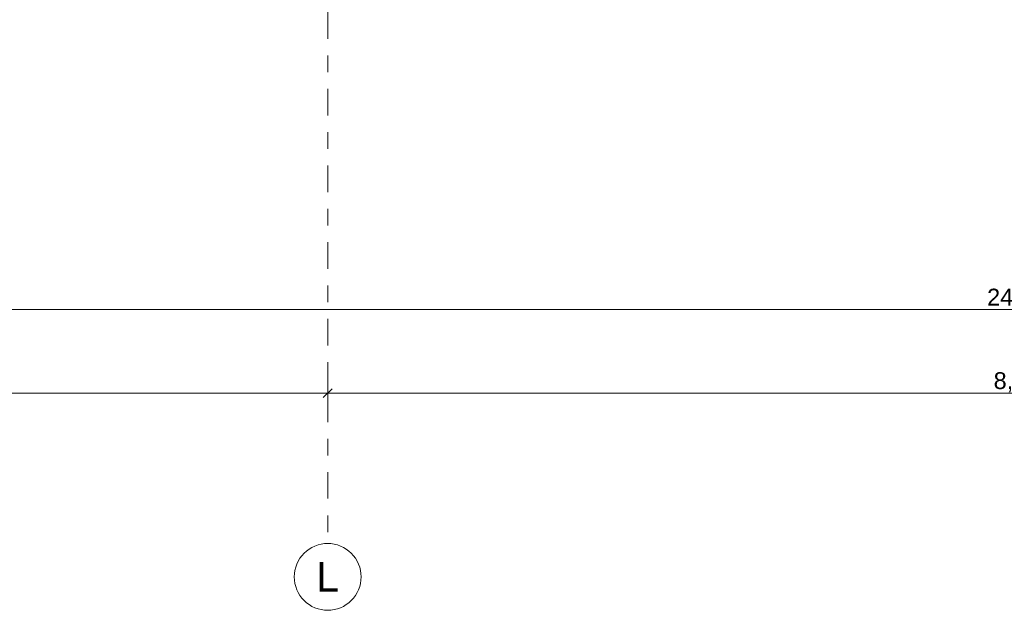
# Model space of a CAD drawing. Header units: metres. Extents: x -180 to 4, y -47 to 4.
# Tile 141 of 256: x -93.02 to -87.12, y -46.57 to -43.04. Entities that reach past the tile are written whole.
import ezdxf

# ---------------------------------------------------------------- set-up
doc = ezdxf.new("R2010")
doc.units = ezdxf.units.M
doc.header["$LTSCALE"] = 0.05
doc.header["$PDMODE"] = 1
doc.header["$PDSIZE"] = -2
doc.linetypes.add('Linienart-53', pattern=[5.291531, 3.175, -1.058062, 0.352704, -0.705764])
doc.layers.get('0').update_dxf_attribs({"lineweight": 25})
doc.layers.add('70 -71 Achsen- 1 Gebäudeachsen', color=7, linetype='Linienart-53', lineweight=18)
doc.layers.add('Keine', color=7, linetype='Continuous', lineweight=9)
doc.layers.add('70 -76 Bemaßung- 2 Allgemein', color=7, linetype='Continuous', lineweight=5, true_color=0x6666cc)
doc.styles.add('Arial', font='arial.ttf')
doc.dimstyles.new('k+k_klein', dxfattribs={"dimtxt": 0.075516, "dimasz": 0.05302, "dimexe": 0.05, "dimexo": 0.15, "dimgap": 0.005, "dimtad": 1, "dimdec": 3, "dimtxsty": 'Arial', "dimblk": 'VW_SLASH-2', "dimblk1": 'VW_SLASH-2', "dimblk2": 'VW_SLASH-2', "dimcen": 0, "dimdle": 0.025, "dimadec": 3, "dimazin": 0, "dimtfac": 0.75, "dimtdec": 3, "dimtix": 1, "dimtmove": 0, "dimatfit": 0, "dimldrblk": 'VW_FILLEDARROW', "dimfxl": 0.1, "dimfxlon": 1, "dimfrac": 2, "dimtolj": 1, "dimarcsym": 0})

# ---------------------------------------------------------------- blocks, each defined once
blk = doc.blocks.new('VW_SLASH-2')
at = {"color": 0, "linetype": 'ByBlock', "lineweight": -2, "transparency": 16777216}
blk.add_line((0.47, 0), (-1, 0), dxfattribs=at)
at = {"color": 0, "lineweight": 5, "transparency": 16777216, "flags": 128}
blk.add_lwpolyline([(0.5, 0.5), (-0.5, -0.5)], dxfattribs=at)
blk = doc.blocks.new('*D2218')
at = {"layer": '70 -76 Bemaßung- 2 Allgemein', "color": 0, "lineweight": -2}
for p, q in [((-99.421, -45.172), (-99.421, -45.322)), ((-91.171, -45.172), (-91.171, -45.322)), ((-91.224, -45.272), (-99.368, -45.272))]:
    blk.add_line(p, q, dxfattribs=at)
at = {"layer": 'Defpoints', "color": 0}
for p in [(-99.421, -42.294), (-91.171, -42.294), (-99.421, -45.272)]:
    blk.add_point(p, dxfattribs=at)
at = {"layer": '70 -76 Bemaßung- 2 Allgemein', "color": 0, "lineweight": -2, "xscale": 0.05302001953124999, "yscale": 0.05302001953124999, "zscale": 0.05302001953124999, "rotation": 180}
blk.add_blockref('VW_SLASH-2', (-99.421, -45.272), dxfattribs=at)
at = {"layer": '70 -76 Bemaßung- 2 Allgemein', "color": 0, "lineweight": -2, "xscale": 0.05302001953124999, "yscale": 0.05302001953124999, "zscale": 0.05302001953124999}
blk.add_blockref('VW_SLASH-2', (-91.171, -45.272), dxfattribs=at)
at = {"layer": '70 -76 Bemaßung- 2 Allgemein', "color": 0, "insert": (-95.296, -45.2066), "char_height": 0.10069, "attachment_point": 5, "style": 'Arial'}
blk.add_mtext('\\A1;8,25', dxfattribs=at)
blk = doc.blocks.new('VW_FILLEDARROW')
at = {"linetype": 'Continuous', "lineweight": 0, "transparency": 16777216}
blk.add_hatch(color=0, dxfattribs=at).paths.add_polyline_path([(-2.83, 0.76), (0, 0), (-2.83, -0.76)])
at = {"color": 0, "lineweight": 5, "transparency": 16777216, "flags": 128}
blk.add_lwpolyline([(-2.83, 0.76), (0, 0), (-2.83, -0.76)], close=True, dxfattribs=at)
blk = doc.blocks.new('*D2219')
at = {"layer": '70 -76 Bemaßung- 2 Allgemein', "color": 0, "lineweight": -2}
for p, q in [((-91.171, -45.172), (-91.171, -45.322)), ((-82.921, -45.172), (-82.921, -45.322)), ((-82.974, -45.272), (-91.118, -45.272))]:
    blk.add_line(p, q, dxfattribs=at)
at = {"layer": 'Defpoints', "color": 0}
for p in [(-91.171, -42.294), (-82.921, -42.294), (-91.171, -45.272)]:
    blk.add_point(p, dxfattribs=at)
at = {"layer": '70 -76 Bemaßung- 2 Allgemein', "color": 0, "lineweight": -2, "xscale": 0.05302001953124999, "yscale": 0.05302001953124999, "zscale": 0.05302001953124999, "rotation": 180}
blk.add_blockref('VW_SLASH-2', (-91.171, -45.272), dxfattribs=at)
at = {"layer": '70 -76 Bemaßung- 2 Allgemein', "color": 0, "lineweight": -2, "xscale": 0.05302001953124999, "yscale": 0.05302001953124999, "zscale": 0.05302001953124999}
blk.add_blockref('VW_SLASH-2', (-82.921, -45.272), dxfattribs=at)
at = {"layer": '70 -76 Bemaßung- 2 Allgemein', "color": 0, "insert": (-87.046, -45.2066), "char_height": 0.10069, "attachment_point": 5, "style": 'Arial'}
blk.add_mtext('\\A1;8,25', dxfattribs=at)
blk = doc.blocks.new('*D2265')
at = {"layer": '70 -76 Bemaßung- 2 Allgemein', "color": 0, "lineweight": -2}
for p, q in [((-99.421, -44.672), (-99.421, -44.822)), ((-74.671, -44.672), (-74.671, -44.822)), ((-74.724, -44.772), (-99.368, -44.772))]:
    blk.add_line(p, q, dxfattribs=at)
at = {"layer": 'Defpoints', "color": 0}
for p in [(-99.421, -31.197), (-74.671, -31.197), (-99.421, -44.772)]:
    blk.add_point(p, dxfattribs=at)
at = {"layer": '70 -76 Bemaßung- 2 Allgemein', "color": 0, "lineweight": -2, "xscale": 0.05302001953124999, "yscale": 0.05302001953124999, "zscale": 0.05302001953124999, "rotation": 180}
blk.add_blockref('VW_SLASH-2', (-99.421, -44.772), dxfattribs=at)
at = {"layer": '70 -76 Bemaßung- 2 Allgemein', "color": 0, "lineweight": -2, "xscale": 0.05302001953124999, "yscale": 0.05302001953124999, "zscale": 0.05302001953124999}
blk.add_blockref('VW_SLASH-2', (-74.671, -44.772), dxfattribs=at)
at = {"layer": '70 -76 Bemaßung- 2 Allgemein', "color": 0, "insert": (-87.046, -44.7066), "char_height": 0.10069, "attachment_point": 5, "style": 'Arial'}
blk.add_mtext('\\A1;24,75', dxfattribs=at)
blk = doc.blocks.new('_Achsen (3D)')
at = {"layer": '70 -71 Achsen- 1 Gebäudeachsen', "transparency": 33554687}
blk.add_line((-91.171, 3.8), (-91.171, -46.172), dxfattribs=at)
at = {"color": 255, "transparency": 33554687}
blk.add_wipeout([(-91.171, -46.172), (-91.1514, -46.173), (-91.132, -46.1759), (-91.1129, -46.1807), (-91.0945, -46.1873), (-91.0767, -46.1957), (-91.0599, -46.2057), (-91.0441, -46.2174), (-91.0296, -46.2306), (-91.0164, -46.2452), (-91.0047, -46.2609), (-90.9946, -46.2778), (-90.9862, -46.2955), (-90.9796, -46.314), (-90.9748, -46.333), (-90.972, -46.3524), (-90.971, -46.372), (-90.972, -46.3916), (-90.9748, -46.4111), (-90.9796, -46.4301), (-90.9862, -46.4486), (-90.9946, -46.4663), (-91.0047, -46.4832), (-91.0164, -46.4989), (-91.0296, -46.5135), (-91.0441, -46.5266), (-91.0599, -46.5383), (-91.0767, -46.5484), (-91.0945, -46.5568), (-91.1129, -46.5634), (-91.132, -46.5682), (-91.1514, -46.5711), (-91.171, -46.572), (-91.1906, -46.5711), (-91.21, -46.5682), (-91.2291, -46.5634), (-91.2475, -46.5568), (-91.2653, -46.5484), (-91.2821, -46.5383), (-91.2979, -46.5266), (-91.3124, -46.5135), (-91.3256, -46.4989), (-91.3373, -46.4832), (-91.3474, -46.4663), (-91.3558, -46.4486), (-91.3624, -46.4301), (-91.3672, -46.4111), (-91.37, -46.3916), (-91.371, -46.372), (-91.37, -46.3524), (-91.3672, -46.333), (-91.3624, -46.314), (-91.3558, -46.2955), (-91.3474, -46.2778), (-91.3373, -46.2609), (-91.3256, -46.2452), (-91.3124, -46.2306), (-91.2979, -46.2174), (-91.2821, -46.2057), (-91.2653, -46.1957), (-91.2475, -46.1873), (-91.2291, -46.1807), (-91.21, -46.1759), (-91.1906, -46.173)], dxfattribs=at).dxf.layer = 'Keine'
at = {"layer": 'Keine', "transparency": 33554687, "flags": 128}
blk.add_lwpolyline([(-91.171, -46.172), (-91.1514, -46.173), (-91.132, -46.1759), (-91.1129, -46.1807), (-91.0945, -46.1873), (-91.0767, -46.1957), (-91.0599, -46.2057), (-91.0441, -46.2174), (-91.0296, -46.2306), (-91.0164, -46.2452), (-91.0047, -46.2609), (-90.9946, -46.2778), (-90.9862, -46.2955), (-90.9796, -46.314), (-90.9748, -46.333), (-90.972, -46.3524), (-90.971, -46.372), (-90.972, -46.3916), (-90.9748, -46.4111), (-90.9796, -46.4301), (-90.9862, -46.4486), (-90.9946, -46.4663), (-91.0047, -46.4832), (-91.0164, -46.4989), (-91.0296, -46.5135), (-91.0441, -46.5266), (-91.0599, -46.5383), (-91.0767, -46.5484), (-91.0945, -46.5568), (-91.1129, -46.5634), (-91.132, -46.5682), (-91.1514, -46.5711), (-91.171, -46.572), (-91.1906, -46.5711), (-91.21, -46.5682), (-91.2291, -46.5634), (-91.2475, -46.5568), (-91.2653, -46.5484), (-91.2821, -46.5383), (-91.2979, -46.5266), (-91.3124, -46.5135), (-91.3256, -46.4989), (-91.3373, -46.4832), (-91.3474, -46.4663), (-91.3558, -46.4486), (-91.3624, -46.4301), (-91.3672, -46.4111), (-91.37, -46.3916), (-91.371, -46.372), (-91.37, -46.3524), (-91.3672, -46.333), (-91.3624, -46.314), (-91.3558, -46.2955), (-91.3474, -46.2778), (-91.3373, -46.2609), (-91.3256, -46.2452), (-91.3124, -46.2306), (-91.2979, -46.2174), (-91.2821, -46.2057), (-91.2653, -46.1957), (-91.2475, -46.1873), (-91.2291, -46.1807), (-91.21, -46.1759), (-91.1906, -46.173)], close=True, dxfattribs=at)
at = {"layer": 'Keine', "transparency": 33554687, "insert": (-91.171, -46.372), "char_height": 0.1762, "attachment_point": 5, "line_spacing_factor": 0.970891, "style": 'Arial'}
blk.add_mtext('L', dxfattribs=at)
blk = doc.blocks.new('Gruppe-1910')
at = {"layer": '70 -76 Bemaßung- 2 Allgemein'}
for p1, p2, picture, middle in [((-91.17099996, -42.29404198), (-99.42099996, -42.29404198), '*D2218', (-95.29599996, -45.20657844)), ((-82.92099996, -42.29404198), (-91.17099996, -42.29404198), '*D2219', (-87.04599996, -45.20657844))]:
    dim = blk.add_aligned_dim(p1=p1, p2=p2, distance=2.978, text='8,25', dimstyle='k+k_klein', override={"dimtxt": 0.100689, "dimgap": 0.005, "dimdec": 8, "dimpost": '<>', "dimtxsty": 'Arial', "dimtmove": 2}, dxfattribs=at)
    dim.commit()
    dim.dimension.update_dxf_attribs({"geometry": picture, "text_midpoint": middle})
blk = doc.blocks.new('Gruppe-1914')
at = {"layer": '70 -76 Bemaßung- 2 Allgemein'}
dim = blk.add_linear_dim(base=(-99.42099996, -44.77204198), p1=(-74.67099996, -31.19704198), p2=(-99.42099996, -31.19704198), text='24,75', dimstyle='k+k_klein', override={"dimtxt": 0.100689, "dimgap": 0.005, "dimdec": 8, "dimpost": '<>', "dimtxsty": 'Arial', "dimtmove": 2}, dxfattribs=at)
dim.commit()
dim.dimension.update_dxf_attribs({"geometry": '*D2265', "text_midpoint": (-87.04599996, -44.70657844)})
blk = doc.blocks.new('_Dach_2D Bemaßung_ Beschriftung (2D)')
at = {"layer": '70 -76 Bemaßung- 2 Allgemein'}
for name in ['Gruppe-1914', 'Gruppe-1910']:
    blk.add_blockref(name, (0, 0), dxfattribs=at)

msp = doc.modelspace()

# ---------------------------------------------------------------- block references
at = {"layer": 'Keine', "color": 1}
msp.add_blockref('_Dach_2D Bemaßung_ Beschriftung (2D)', (0, 0), dxfattribs=at)

# ---------------------------------------------------------------- next in the draw order: block references
msp.add_blockref('_Achsen (3D)', (0, 0), dxfattribs=at)

doc.saveas('drawing.dxf')
